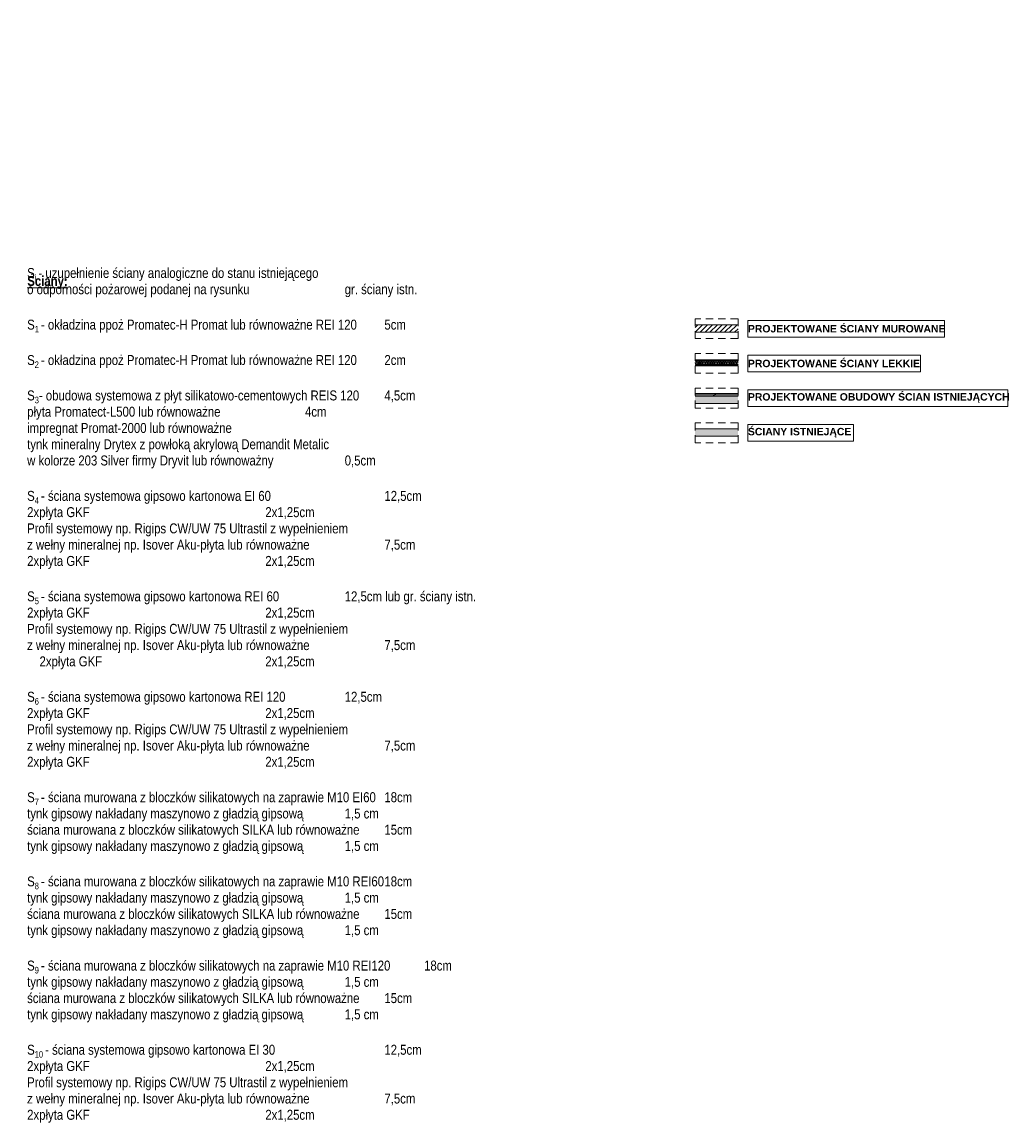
# Paper-space layout 'A-40 RZUT - PIĘTRO 10' of a CAD drawing. Header units: millimetres. Extents: x 0 to 1767, y 0 to 586.
# Tile 16 of 16: x 1568 to 1767, y 363 to 586. Entities that reach past the tile are written whole.
import ezdxf

# ---------------------------------------------------------------- set-up
doc = ezdxf.new("R2010")
doc.units = ezdxf.units.MM
doc.header["$MEASUREMENT"] = 0
doc.linetypes.add('Przer. długie kreski', pattern=[2.5, 1.5, -1])
for name, color, linetype, lineweight in [('0_Nr_pióra__1', 7, 'Continuous', 20), ('A_ściany proj_Nr_pióra__1', 7, 'Continuous', 20), ('A_ściany_Nr_pióra__1', 7, 'Continuous', 20), ('AR ZAMUROWANIA_Nr_pióra__1', 7, 'Continuous', 20), ('AR ŚCIANY PROJEKTOWANE_Nr_pióra__1', 7, 'Continuous', 20), ('AR ŚCIANY PROJEKTOWANE_Nr_pióra__2', 8, 'Continuous', 13)]:
    doc.layers.add(name, color=color, linetype=linetype, lineweight=lineweight)
doc.layers.add('A_ściany proj_Nr_pióra__10', color=7, linetype='Continuous', lineweight=13, true_color=0x4b4b4b)
doc.styles.add('STYL_AUTOMATYCZNY_2', font='ARIALN.TTF')
doc.styles.add('STYL_AUTOMATYCZNY_3', font='arial.ttf')
doc.styles.add('STYL_AUTOMATYCZNY_6', font='ARIALN.TTF')
pattern_1 = [(0, (0, 0), (0, 1), [0, -1])]
pattern_2 = [(45, (0, 0), (-57.0246, 57.0246), []), (45, (57.025, 0), (-57.0246, 57.0246), [40.323, -20.161])]

psp = doc.layouts.new('A-40 RZUT - PIĘTRO 10')

# ---------------------------------------------------------------- hatches: boundary and pattern name
at = {"layer": 'A_ściany proj_Nr_pióra__1', "linetype": 'Continuous', "lineweight": 20}
h = psp.add_hatch(dxfattribs=at)
h.set_pattern_fill('bloczki_ceramiczne', style=0, pattern_type=2)
h.set_pattern_definition([(45, (0, 0), (-0.49497475, 0.49497475), [])])
h.paths.add_polyline_path([(1712.76, 524.62), (1704.1, 524.62), (1704.1, 523.12), (1712.76, 523.12)])
at = {"layer": 'A_ściany proj_Nr_pióra__10', "linetype": 'Continuous', "lineweight": 13}
h = psp.add_hatch(dxfattribs=at)
h.set_pattern_fill('FP_65', color=1, style=0, pattern_type=2)
h.set_pattern_definition(pattern_2)
h.paths.add_polyline_path([(1712.76, 510.75), (1704.1, 510.75), (1704.1, 510.5), (1712.76, 510.5)])
h = psp.add_hatch(dxfattribs=at)
h.set_pattern_fill('FP_65', color=1, style=0, pattern_type=2)
h.set_pattern_definition(pattern_2)
h.paths.add_polyline_path([(1704.1, 510.25), (1712.76, 510.25), (1712.76, 510.5), (1704.1, 510.5)])
at = {"layer": 'A_ściany_Nr_pióra__1', "linetype": 'Continuous', "lineweight": 0, "true_color": 0x000000}
for points in [[(1704.1, 508.75), (1712.76, 508.75), (1712.76, 510.25), (1704.1, 510.25)], [(1704.1, 502.18), (1712.76, 502.18), (1712.76, 503.68), (1704.1, 503.68)]]:
    psp.add_hatch(color=18, dxfattribs=at).paths.add_polyline_path(points)
at = {"layer": 'AR ŚCIANY PROJEKTOWANE_Nr_pióra__2', "linetype": 'Continuous', "lineweight": 13}
h = psp.add_hatch(dxfattribs=at)
h.set_pattern_fill('gypsum', color=8, style=0, pattern_type=2)
h.set_pattern_definition(pattern_1)
h.paths.add_polyline_path([(1712.76, 517.57), (1704.1, 517.57), (1704.1, 517.45), (1712.76, 517.45)])
h = psp.add_hatch(dxfattribs=at)
h.set_pattern_fill('gypsum', color=8, style=0, pattern_type=2)
h.set_pattern_definition(pattern_1)
h.paths.add_polyline_path([(1712.76, 517.45), (1704.1, 517.45), (1704.1, 517.32), (1712.76, 517.32)])
h = psp.add_hatch(dxfattribs=at)
h.set_pattern_fill('batt_insulation', color=8, style=0, pattern_type=2)
h.set_pattern_definition([(60, (0, 0), (-0.25980762, 0.15), []), (120, (0, 0), (0.25980762, 0.15), [])])
h.paths.add_polyline_path([(1712.76, 517.32), (1704.1, 517.32), (1704.1, 516.57), (1712.76, 516.57)])
h = psp.add_hatch(dxfattribs=at)
h.set_pattern_fill('gypsum', color=8, style=0, pattern_type=2)
h.set_pattern_definition(pattern_1)
h.paths.add_polyline_path([(1704.1, 516.45), (1712.76, 516.45), (1712.76, 516.57), (1704.1, 516.57)])
h = psp.add_hatch(dxfattribs=at)
h.set_pattern_fill('gypsum', color=8, style=0, pattern_type=2)
h.set_pattern_definition(pattern_1)
h.paths.add_polyline_path([(1704.1, 516.32), (1712.76, 516.32), (1712.76, 516.45), (1704.1, 516.45)])

# ---------------------------------------------------------------- linework, layer by layer
at = {"layer": 'A_ściany proj_Nr_pióra__1', "color": 7, "linetype": 'Continuous', "lineweight": 20, "flags": 128}
for points in [[(1712.76, 524.62), (1704.1, 524.62)], [(1704.1, 523.12), (1712.76, 523.12)], [(1712.76, 510.75), (1704.1, 510.75)], [(1704.1, 510.25), (1712.76, 510.25)], [(1704.1, 503.68), (1712.76, 503.68)]]:
    psp.add_lwpolyline(points, dxfattribs=at)
at = {"layer": 'A_ściany proj_Nr_pióra__10', "color": 1, "linetype": 'Continuous', "lineweight": 13}
for p, q in [((1712.76, 510.5), (1704.1, 510.5)), ((1704.1, 510.5), (1712.76, 510.5))]:
    psp.add_line(p, q, dxfattribs=at)
at = {"layer": 'A_ściany_Nr_pióra__1', "color": 7, "linetype": 'Continuous', "lineweight": 20, "flags": 128}
for points in [[(1712.76, 510.25), (1704.1, 510.25)], [(1704.1, 508.75), (1712.76, 508.75)], [(1712.76, 503.68), (1704.1, 503.68)], [(1704.1, 502.18), (1712.76, 502.18)]]:
    psp.add_lwpolyline(points, dxfattribs=at)
at = {"layer": 'AR ZAMUROWANIA_Nr_pióra__1', "color": 7, "linetype": 'Continuous', "lineweight": 20, "flags": 128}
for points in [[(1714.76, 525.5), (1754.36, 525.5), (1754.36, 522.15), (1714.76, 522.15)], [(1714.76, 518.5), (1749.51, 518.5), (1749.51, 515.15), (1714.76, 515.15)], [(1714.76, 511.5), (1767.16, 511.5), (1767.16, 508.15), (1714.76, 508.15)], [(1714.76, 504.5), (1736.06, 504.5), (1736.06, 501.15), (1714.76, 501.15)]]:
    psp.add_lwpolyline(points, close=True, dxfattribs=at)
at = {"layer": 'AR ŚCIANY PROJEKTOWANE_Nr_pióra__1', "color": 7, "linetype": 'Continuous', "lineweight": 20, "flags": 128}
for points in [[(1712.76, 517.57), (1704.1, 517.57)], [(1704.1, 516.32), (1712.76, 516.32)]]:
    psp.add_lwpolyline(points, dxfattribs=at)
at = {"layer": 'AR ŚCIANY PROJEKTOWANE_Nr_pióra__2', "color": 8, "linetype": 'Przer. długie kreski', "lineweight": 13}
for p, q in [((1712.76, 525.85), (1704.1, 525.85)), ((1704.1, 525.85), (1704.1, 521.85)), ((1712.76, 525.85), (1712.76, 521.85)), ((1712.76, 521.85), (1704.1, 521.85)), ((1704.1, 518.85), (1704.1, 514.85)), ((1712.76, 518.85), (1704.1, 518.85)), ((1712.76, 518.85), (1712.76, 514.85)), ((1712.76, 514.85), (1704.1, 514.85)), ((1712.76, 511.85), (1704.1, 511.85)), ((1704.1, 511.85), (1704.1, 507.85)), ((1712.76, 511.85), (1712.76, 507.85)), ((1712.76, 507.85), (1704.1, 507.85)), ((1712.76, 504.85), (1704.1, 504.85)), ((1704.1, 504.85), (1704.1, 500.85)), ((1712.76, 504.85), (1712.76, 500.85)), ((1712.76, 500.85), (1704.1, 500.85))]:
    psp.add_line(p, q, dxfattribs=at)
at = {"layer": 'AR ŚCIANY PROJEKTOWANE_Nr_pióra__2', "color": 8, "linetype": 'Continuous', "lineweight": 13}
for p, q in [((1712.76, 517.45), (1704.1, 517.45)), ((1712.76, 517.32), (1704.1, 517.32)), ((1704.1, 516.57), (1712.76, 516.57)), ((1704.1, 516.45), (1712.76, 516.45))]:
    psp.add_line(p, q, dxfattribs=at)

# ---------------------------------------------------------------- texts
at = {"layer": '0_Nr_pióra__1', "color": 7, "linetype": 'Continuous', "lineweight": 20, "insert": (1569.49, 363.85), "char_height": 2, "attachment_point": 7, "line_spacing_factor": 0.982421, "style": 'STYL_AUTOMATYCZNY_2'}
psp.add_mtext('\\A1;{\\pql;\\fArial Narrow|b0|i0|c238|p0;\\W1.000000;S\\fArial Narrow|b0|i0|c238|p0;\\W1.000000;\\A1{\\H.66x;\\S ^ i ;}\\fArial Narrow|b0|i0|c238|p0;\\W1.000000;- uzupełnienie ściany analogiczne do stanu istniejącego \\P\\pql;\\fArial Narrow|b0|i0|c238|p0;\\W1.000000;o odporności pożarowej podanej na rysunku^I^I^Igr. ściany istn.\\P\\pql;\\fArial Narrow|b0|i0|c238|p0;\\W1.000000;\\P\\pql;\\fArial Narrow|b0|i0|c238|p0;\\W1.000000;S\\fArial Narrow|b0|i0|c238|p0;\\W1.000000;\\A1{\\H.66x;\\S ^ 1 ;}\\fArial Narrow|b0|i0|c238|p0;\\W1.000000;- okładzina ppoż Promatec-H Promat lub równoważne REI 120^I5cm  \\P\\pql;\\fArial Narrow|b0|i0|c238|p0;\\W1.000000;\\P\\pql;\\fArial Narrow|b0|i0|c238|p0;\\W1.000000;S\\fArial Narrow|b0|i0|c238|p0;\\W1.000000;\\A1{\\H.66x;\\S ^ 2 ;}\\fArial Narrow|b0|i0|c238|p0;\\W1.000000;- okładzina ppoż Promatec-H Promat lub równoważne REI 120^I2cm  \\P\\pql;\\fArial Narrow|b0|i0|c238|p0;\\W1.000000;\\P\\pql;\\fArial Narrow|b0|i0|c238|p0;\\W1.000000;S\\fArial Narrow|b0|i0|c238|p0;\\W1.000000;\\A1{\\H.66x;\\S ^ 3;}\\fArial Narrow|b0|i0|c238|p0;\\W1.000000;- obudowa systemowa z płyt silikatowo-cementowych REIS 120^I4,5cm\\P\\pql;\\pt2.49869;\\fArial Narrow|b0|i0|c238|p0;\\W1.000000;płyta Promatect-L500 lub równoważne^I^I^I4cm\\P\\pql;\\pt2.49869;\\fArial Narrow|b0|i0|c238|p0;\\W1.000000;impregnat Promat-2000 lub równoważne\\P\\pql;\\pt2.49869;\\fArial Narrow|b0|i0|c238|p0;\\W1.000000;tynk mineralny Drytex z powłoką akrylową Demandit Metalic \\P\\pql;\\pt2.49869;\\fArial Narrow|b0|i0|c238|p0;\\W1.000000;w kolorze 203 Silver firmy Dryvit lub równoważny ^I^I0,5cm\\P\\pql;\\pt2.49869;\\fArial Narrow|b0|i0|c238|p0;\\W1.000000;\\P\\pql;\\fArial Narrow|b0|i0|c238|p0;\\W1.000000;S\\fArial Narrow|b0|i0|c238|p0;\\W1.000000;\\A1{\\H.66x;\\S ^ 4 ;}\\fArial Narrow|b0|i0|c238|p0;\\W1.000000;- ściana systemowa gipsowo kartonowa EI 60^I^I^I12,5cm\\P\\pql;\\fArial Narrow|b0|i0|c238|p0;\\W1.000000;2xpłyta GKF^I^I^I^I^I2x1,25cm\\P\\pql;\\fArial Narrow|b0|i0|c238|p0;\\W1.000000;Profil systemowy np. Rigips CW/UW 75 Ultrastil z wypełnieniem\\P\\pql;\\fArial Narrow|b0|i0|c238|p0;\\W1.000000;z wełny mineralnej np. Isover Aku-płyta lub równoważne^I^I7,5cm\\P\\pql;\\fArial Narrow|b0|i0|c238|p0;\\W1.000000;2xpłyta GKF^I^I^I^I^I2x1,25cm\\P\\pql;\\fArial Narrow|b0|i0|c238|p0;\\W1.000000;\\P\\pql;\\fArial Narrow|b0|i0|c238|p0;\\W1.000000;S\\fArial Narrow|b0|i0|c238|p0;\\W1.000000;\\A1{\\H.66x;\\S ^ 5 ;}\\fArial Narrow|b0|i0|c238|p0;\\W1.000000;- ściana systemowa gipsowo kartonowa REI 60^I^I12,5cm lub gr. ściany istn.\\P\\pql;\\fArial Narrow|b0|i0|c238|p0;\\W1.000000;2xpłyta GKF^I^I^I^I^I2x1,25cm\\P\\pql;\\fArial Narrow|b0|i0|c238|p0;\\W1.000000;Profil systemowy np. Rigips CW/UW 75 Ultrastil z wypełnieniem\\P\\pql;\\fArial Narrow|b0|i0|c238|p0;\\W1.000000;z wełny mineralnej np. Isover Aku-płyta lub równoważne^I^I7,5cm\\P\\pql;\\fArial Narrow|b0|i0|c238|p0;\\W1.000000;^I2xpłyta GKF^I^I^I^I^I2x1,25cm\\P\\pql;\\fArial Narrow|b0|i0|c238|p0;\\W1.000000;\\P\\pql;\\fArial Narrow|b0|i0|c238|p0;\\W1.000000;S\\fArial Narrow|b0|i0|c238|p0;\\W1.000000;\\A1{\\H.66x;\\S ^ 6 ;}\\fArial Narrow|b0|i0|c238|p0;\\W1.000000;- ściana systemowa gipsowo kartonowa REI 120^I^I12,5cm\\P\\pql;\\fArial Narrow|b0|i0|c238|p0;\\W1.000000;2xpłyta GKF^I^I^I^I^I2x1,25cm\\P\\pql;\\fArial Narrow|b0|i0|c238|p0;\\W1.000000;Profil systemowy np. Rigips CW/UW 75 Ultrastil z wypełnieniem\\P\\pql;\\fArial Narrow|b0|i0|c238|p0;\\W1.000000;z wełny mineralnej np. Isover Aku-płyta lub równoważne^I^I7,5cm\\P\\pql;\\fArial Narrow|b0|i0|c238|p0;\\W1.000000;2xpłyta GKF^I^I^I^I^I2x1,25cm\\P\\pql;\\fArial Narrow|b0|i0|c238|p0;\\W1.000000;\\P\\pql;\\fArial Narrow|b0|i0|c238|p0;\\W1.000000;S\\fArial Narrow|b0|i0|c238|p0;\\W1.000000;\\A1{\\H.66x;\\S ^ 7 ;}\\fArial Narrow|b0|i0|c238|p0;\\W1.000000;- ściana murowana z bloczków silikatowych na zaprawie M10 EI60^I18cm\\P\\pql;\\fArial Narrow|b0|i0|c238|p0;\\W1.000000;tynk gipsowy nakładany maszynowo z gładzią gipsową^I^I1,5 cm\\P\\pql;\\fArial Narrow|b0|i0|c238|p0;\\W1.000000;ściana murowana z bloczków silikatowych SILKA lub równoważne^I15cm\\P\\pql;\\fArial Narrow|b0|i0|c238|p0;\\W1.000000;tynk gipsowy nakładany maszynowo z gładzią gipsową^I^I1,5 cm\\P\\pql;\\fArial Narrow|b0|i0|c238|p0;\\W1.000000;\\P\\pql;\\fArial Narrow|b0|i0|c238|p0;\\W1.000000;S\\fArial Narrow|b0|i0|c238|p0;\\W1.000000;\\A1{\\H.66x;\\S ^ 8 ;}\\fArial Narrow|b0|i0|c238|p0;\\W1.000000;- ściana murowana z bloczków silikatowych na zaprawie M10 REI60^I18cm\\P\\pql;\\fArial Narrow|b0|i0|c238|p0;\\W1.000000;tynk gipsowy nakładany maszynowo z gładzią gipsową^I^I1,5 cm\\P\\pql;\\fArial Narrow|b0|i0|c238|p0;\\W1.000000;ściana murowana z bloczków silikatowych SILKA lub równoważne^I15cm\\P\\pql;\\fArial Narrow|b0|i0|c238|p0;\\W1.000000;tynk gipsowy nakładany maszynowo z gładzią gipsową^I^I1,5 cm\\P\\pql;\\fArial Narrow|b0|i0|c238|p0;\\W1.000000;\\P\\pql;\\fArial Narrow|b0|i0|c238|p0;\\W1.000000;S\\fArial Narrow|b0|i0|c238|p0;\\W1.000000;\\A1{\\H.66x;\\S ^ 9 ;}\\fArial Narrow|b0|i0|c238|p0;\\W1.000000;- ściana murowana z bloczków silikatowych na zaprawie M10 REI120^I18cm\\P\\pql;\\fArial Narrow|b0|i0|c238|p0;\\W1.000000;tynk gipsowy nakładany maszynowo z gładzią gipsową^I^I1,5 cm\\P\\pql;\\fArial Narrow|b0|i0|c238|p0;\\W1.000000;ściana murowana z bloczków silikatowych SILKA lub równoważne^I15cm\\P\\pql;\\fArial Narrow|b0|i0|c238|p0;\\W1.000000;tynk gipsowy nakładany maszynowo z gładzią gipsową^I^I1,5 cm\\P\\pql;\\fArial Narrow|b0|i0|c238|p0;\\W1.000000;\\P\\pql;\\fArial Narrow|b0|i0|c238|p0;\\W1.000000;S\\fArial Narrow|b0|i0|c238|p0;\\W1.000000;\\A1{\\H.66x;\\S ^ 10 ;}\\fArial Narrow|b0|i0|c238|p0;\\W1.000000;- ściana systemowa gipsowo kartonowa EI 30^I^I^I12,5cm\\P\\pql;\\fArial Narrow|b0|i0|c238|p0;\\W1.000000;2xpłyta GKF^I^I^I^I^I2x1,25cm\\P\\pql;\\fArial Narrow|b0|i0|c238|p0;\\W1.000000;Profil systemowy np. Rigips CW/UW 75 Ultrastil z wypełnieniem\\P\\pql;\\fArial Narrow|b0|i0|c238|p0;\\W1.000000;z wełny mineralnej np. Isover Aku-płyta lub równoważne^I^I7,5cm\\P\\pql;\\fArial Narrow|b0|i0|c238|p0;\\W1.000000;2xpłyta GKF^I^I^I^I^I2x1,25cm}', dxfattribs=at)
at = {"layer": '0_Nr_pióra__1', "color": 7, "linetype": 'Continuous', "lineweight": 20, "insert": (1573.59, 531.85), "char_height": 2, "attachment_point": 8, "style": 'STYL_AUTOMATYCZNY_6'}
psp.add_mtext('\\A1;{\\pqc;\\fArial Narrow|b1|i0|c238|p0;\\L\\W1.000000;\\LŚciany:}', dxfattribs=at)
at = {"layer": 'AR ZAMUROWANIA_Nr_pióra__1', "color": 7, "linetype": 'Continuous', "lineweight": 20, "char_height": 1.5, "attachment_point": 4, "style": 'STYL_AUTOMATYCZNY_3'}
for s, insert in [('\\A1;{\\pql;\\fArial|b1|i0|c238|p0;\\W1.000000;PROJEKTOWANE ŚCIANY MUROWANE}', (1714.76, 523.82)), ('\\A1;{\\pql;\\fArial|b1|i0|c238|p0;\\W1.000000;PROJEKTOWANE ŚCIANY LEKKIE}', (1714.76, 516.82)), ('\\A1;{\\pql;\\fArial|b1|i0|c238|p0;\\W1.000000;PROJEKTOWANE OBUDOWY ŚCIAN ISTNIEJĄCYCH}', (1714.76, 509.88)), ('\\A1;{\\pql;\\fArial|b1|i0|c238|p0;\\W1.000000;ŚCIANY ISTNIEJĄCE}', (1714.76, 502.88))]:
    psp.add_mtext(s, dxfattribs=dict(at, insert=insert))

doc.saveas('drawing.dxf')
